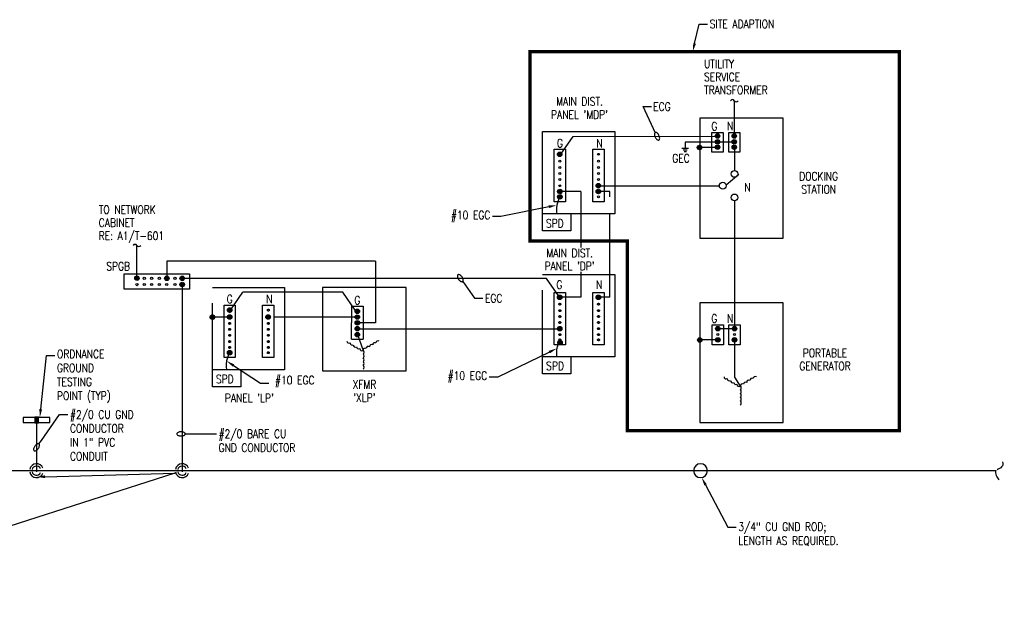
# Model space of a CAD drawing. Header units: inches. Extents: x 144.2 to 169.9, y 25.7 to 44.7.
# Tile 3 of 3: x 155.1 to 169.8, y 35.8 to 44.7. Entities that reach past the tile are written whole.
import ezdxf
from ezdxf import colors
from ezdxf.entities.mleader import LeaderData, LeaderLine
from ezdxf.math import Vec2, Vec3

# ---------------------------------------------------------------- set-up
doc = ezdxf.new("R2010")
doc.units = ezdxf.units.IN
doc.header["$MEASUREMENT"] = 0
doc.linetypes.add('E-DT01$0$CENTER', pattern=[2, 1.25, -0.25, 0.25, -0.25])
for name, color, linetype in [('E-ANNO-TEXT', 2, 'Continuous'), ('E-DETL', 2, 'Continuous'), ('E-DETL-GRPH', 3, 'Continuous'), ('E-DETL-GRPH-CNTR', 3, 'E-DT01$0$CENTER')]:
    doc.layers.add(name, color=color, linetype=linetype)
doc.styles.add('Annotative', font='romans.shx', dxfattribs={"width": 0.8, "height": 0.125})

# ---------------------------------------------------------------- blocks, each defined once
blk = doc.blocks.new('Loop_2')
at = {"color": 1}
blk.add_line((-0.5, 0), (-1, 0), dxfattribs=at)
blk.add_lwpolyline([(0, 0.25, 0.050817), (-0.2, 0.23, 0.064661), (-0.35, 0.18, 0.10407), (-0.47, 0.08, 0.175425), (-0.5, 0, 0.175425), (-0.47, -0.08, 0.10407), (-0.35, -0.18, 0.064661), (-0.2, -0.23, 0.050817), (0, -0.25, 0.050817), (0.2, -0.23, 0.064661), (0.35, -0.18, 0.10407), (0.47, -0.08, 0.175425), (0.5, 0, 0.175425), (0.47, 0.08, 0.10407), (0.35, 0.18, 0.064661), (0.2, 0.23, 0.050817)], format="xyb", close=True, dxfattribs=at)

msp = doc.modelspace()

# ---------------------------------------------------------------- hatches: boundary and pattern name
at = {"layer": 'E-DETL-GRPH', "lineweight": -3}
for points in [[(165.558, 42.953), (165.566, 42.954), (165.575, 42.957), (165.582, 42.963), (165.587, 42.97), (165.59, 42.978), (165.591, 42.987), (165.59, 42.995), (165.587, 43.003), (165.582, 43.01), (165.575, 43.016), (165.566, 43.019), (165.558, 43.02), (165.549, 43.019), (165.541, 43.016), (165.534, 43.01), (165.529, 43.003), (165.525, 42.995), (165.524, 42.987), (165.525, 42.978), (165.529, 42.97), (165.534, 42.963), (165.541, 42.957), (165.549, 42.954)], [(165.558, 42.865), (165.566, 42.866), (165.574, 42.87), (165.581, 42.875), (165.587, 42.882), (165.59, 42.89), (165.591, 42.899), (165.59, 42.907), (165.587, 42.915), (165.581, 42.922), (165.574, 42.928), (165.566, 42.931), (165.558, 42.932), (165.549, 42.931), (165.541, 42.928), (165.534, 42.922), (165.528, 42.915), (165.525, 42.907), (165.524, 42.899), (165.525, 42.89), (165.528, 42.882), (165.534, 42.875), (165.541, 42.87), (165.549, 42.866)], [(165.808, 42.953), (165.817, 42.954), (165.825, 42.957), (165.832, 42.963), (165.838, 42.97), (165.841, 42.978), (165.842, 42.987), (165.841, 42.995), (165.838, 43.003), (165.832, 43.01), (165.825, 43.016), (165.817, 43.019), (165.808, 43.02), (165.8, 43.019), (165.792, 43.016), (165.785, 43.01), (165.779, 43.003), (165.776, 42.995), (165.775, 42.987), (165.776, 42.978), (165.779, 42.97), (165.785, 42.963), (165.792, 42.957), (165.8, 42.954)], [(165.808, 42.865), (165.817, 42.866), (165.825, 42.87), (165.832, 42.875), (165.837, 42.882), (165.841, 42.89), (165.842, 42.899), (165.841, 42.907), (165.837, 42.915), (165.832, 42.922), (165.825, 42.928), (165.817, 42.931), (165.808, 42.932), (165.8, 42.931), (165.791, 42.928), (165.784, 42.922), (165.779, 42.915), (165.776, 42.907), (165.775, 42.899), (165.776, 42.89), (165.779, 42.882), (165.784, 42.875), (165.791, 42.87), (165.8, 42.866)], [(163.196, 42.68), (163.205, 42.681), (163.213, 42.684), (163.22, 42.689), (163.225, 42.696), (163.229, 42.704), (163.23, 42.713), (163.229, 42.722), (163.225, 42.73), (163.22, 42.737), (163.213, 42.742), (163.205, 42.746), (163.196, 42.747), (163.188, 42.746), (163.18, 42.742), (163.173, 42.737), (163.167, 42.73), (163.164, 42.722), (163.163, 42.713), (163.164, 42.704), (163.167, 42.696), (163.173, 42.689), (163.18, 42.684), (163.188, 42.681)], [(165.289, 42.78), (165.298, 42.782), (165.306, 42.785), (165.313, 42.79), (165.318, 42.797), (165.322, 42.805), (165.323, 42.814), (165.322, 42.823), (165.318, 42.831), (165.313, 42.838), (165.306, 42.843), (165.298, 42.847), (165.289, 42.848), (165.28, 42.847), (165.272, 42.843), (165.265, 42.838), (165.26, 42.831), (165.257, 42.823), (165.255, 42.814), (165.257, 42.805), (165.26, 42.797), (165.265, 42.79), (165.272, 42.785), (165.28, 42.782)], [(165.558, 42.786), (165.566, 42.787), (165.574, 42.79), (165.581, 42.796), (165.587, 42.803), (165.59, 42.811), (165.591, 42.819), (165.59, 42.828), (165.587, 42.836), (165.581, 42.843), (165.574, 42.849), (165.566, 42.852), (165.558, 42.853), (165.549, 42.852), (165.541, 42.849), (165.534, 42.843), (165.528, 42.836), (165.525, 42.828), (165.524, 42.819), (165.525, 42.811), (165.528, 42.803), (165.534, 42.796), (165.541, 42.79), (165.549, 42.787)], [(165.808, 42.786), (165.817, 42.787), (165.825, 42.79), (165.832, 42.796), (165.837, 42.803), (165.841, 42.811), (165.842, 42.819), (165.841, 42.828), (165.837, 42.836), (165.832, 42.843), (165.825, 42.849), (165.817, 42.852), (165.808, 42.853), (165.8, 42.852), (165.791, 42.849), (165.784, 42.843), (165.779, 42.836), (165.776, 42.828), (165.775, 42.819), (165.776, 42.811), (165.779, 42.803), (165.784, 42.796), (165.791, 42.79), (165.8, 42.787)], [(163.199, 42.122), (163.208, 42.123), (163.216, 42.126), (163.223, 42.132), (163.228, 42.139), (163.231, 42.147), (163.233, 42.156), (163.231, 42.164), (163.228, 42.172), (163.223, 42.179), (163.216, 42.185), (163.208, 42.188), (163.199, 42.189), (163.19, 42.188), (163.182, 42.185), (163.175, 42.179), (163.17, 42.172), (163.166, 42.164), (163.165, 42.156), (163.166, 42.147), (163.17, 42.139), (163.175, 42.132), (163.182, 42.126), (163.19, 42.123)], [(163.775, 42.21), (163.784, 42.211), (163.792, 42.214), (163.799, 42.22), (163.804, 42.227), (163.807, 42.235), (163.809, 42.244), (163.807, 42.252), (163.804, 42.26), (163.799, 42.267), (163.792, 42.273), (163.784, 42.276), (163.775, 42.277), (163.766, 42.276), (163.758, 42.273), (163.751, 42.267), (163.746, 42.26), (163.742, 42.252), (163.741, 42.244), (163.742, 42.235), (163.746, 42.227), (163.751, 42.22), (163.758, 42.214), (163.766, 42.211)], [(163.775, 42.122), (163.783, 42.123), (163.792, 42.127), (163.798, 42.132), (163.804, 42.139), (163.807, 42.147), (163.808, 42.156), (163.807, 42.164), (163.804, 42.172), (163.798, 42.179), (163.792, 42.185), (163.783, 42.188), (163.775, 42.189), (163.766, 42.188), (163.758, 42.185), (163.751, 42.179), (163.746, 42.172), (163.742, 42.164), (163.741, 42.156), (163.742, 42.147), (163.746, 42.139), (163.751, 42.132), (163.758, 42.127), (163.766, 42.123)], [(163.199, 42.043), (163.208, 42.044), (163.216, 42.047), (163.223, 42.053), (163.228, 42.06), (163.231, 42.068), (163.233, 42.076), (163.231, 42.085), (163.228, 42.093), (163.223, 42.1), (163.216, 42.106), (163.208, 42.109), (163.199, 42.11), (163.19, 42.109), (163.182, 42.106), (163.175, 42.1), (163.17, 42.093), (163.166, 42.085), (163.165, 42.076), (163.166, 42.068), (163.17, 42.06), (163.175, 42.053), (163.182, 42.047), (163.19, 42.044)], [(156.87, 40.825), (156.879, 40.826), (156.887, 40.829), (156.894, 40.835), (156.9, 40.842), (156.903, 40.85), (156.904, 40.859), (156.903, 40.867), (156.9, 40.875), (156.894, 40.882), (156.887, 40.888), (156.879, 40.891), (156.87, 40.892), (156.862, 40.891), (156.854, 40.888), (156.847, 40.882), (156.841, 40.875), (156.838, 40.867), (156.837, 40.859), (156.838, 40.85), (156.841, 40.842), (156.847, 40.835), (156.854, 40.829), (156.862, 40.826)], [(157.317, 40.824), (157.325, 40.826), (157.334, 40.829), (157.34, 40.834), (157.346, 40.841), (157.349, 40.849), (157.35, 40.858), (157.349, 40.867), (157.346, 40.875), (157.34, 40.882), (157.334, 40.887), (157.325, 40.891), (157.317, 40.892), (157.308, 40.891), (157.3, 40.887), (157.293, 40.882), (157.288, 40.875), (157.284, 40.867), (157.283, 40.858), (157.284, 40.849), (157.288, 40.841), (157.293, 40.834), (157.3, 40.829), (157.308, 40.826)], [(157.548, 40.824), (157.556, 40.826), (157.564, 40.829), (157.571, 40.834), (157.577, 40.841), (157.58, 40.849), (157.581, 40.858), (157.58, 40.867), (157.577, 40.875), (157.571, 40.882), (157.564, 40.887), (157.556, 40.891), (157.548, 40.892), (157.539, 40.891), (157.531, 40.887), (157.524, 40.882), (157.518, 40.875), (157.515, 40.867), (157.514, 40.858), (157.515, 40.849), (157.518, 40.841), (157.524, 40.834), (157.531, 40.829), (157.539, 40.826)], [(157.548, 40.731), (157.556, 40.732), (157.564, 40.736), (157.571, 40.741), (157.577, 40.748), (157.58, 40.756), (157.581, 40.765), (157.58, 40.773), (157.577, 40.782), (157.571, 40.789), (157.564, 40.794), (157.556, 40.797), (157.548, 40.798), (157.539, 40.797), (157.531, 40.794), (157.524, 40.789), (157.518, 40.782), (157.515, 40.773), (157.514, 40.765), (157.515, 40.756), (157.518, 40.748), (157.524, 40.741), (157.531, 40.736), (157.539, 40.732)], [(160.167, 40.331), (160.175, 40.332), (160.183, 40.335), (160.19, 40.341), (160.196, 40.347), (160.199, 40.356), (160.2, 40.364), (160.199, 40.373), (160.196, 40.381), (160.19, 40.388), (160.183, 40.393), (160.175, 40.397), (160.167, 40.398), (160.158, 40.397), (160.15, 40.393), (160.143, 40.388), (160.138, 40.381), (160.134, 40.373), (160.133, 40.364), (160.134, 40.356), (160.138, 40.347), (160.143, 40.341), (160.15, 40.335), (160.158, 40.332)], [(160.167, 40.244), (160.176, 40.245), (160.184, 40.248), (160.191, 40.254), (160.196, 40.261), (160.2, 40.269), (160.201, 40.278), (160.2, 40.286), (160.196, 40.294), (160.191, 40.301), (160.184, 40.307), (160.176, 40.31), (160.167, 40.311), (160.158, 40.31), (160.15, 40.307), (160.143, 40.301), (160.138, 40.294), (160.135, 40.286), (160.133, 40.278), (160.135, 40.269), (160.138, 40.261), (160.143, 40.254), (160.15, 40.248), (160.158, 40.245)], [(160.168, 40.157), (160.177, 40.158), (160.185, 40.162), (160.192, 40.167), (160.197, 40.174), (160.2, 40.182), (160.201, 40.191), (160.2, 40.2), (160.197, 40.208), (160.192, 40.215), (160.185, 40.22), (160.177, 40.223), (160.168, 40.225), (160.159, 40.223), (160.151, 40.22), (160.144, 40.215), (160.139, 40.208), (160.135, 40.2), (160.134, 40.191), (160.135, 40.182), (160.139, 40.174), (160.144, 40.167), (160.151, 40.162), (160.159, 40.158)], [(160.169, 40.071), (160.177, 40.072), (160.185, 40.075), (160.192, 40.08), (160.198, 40.087), (160.201, 40.095), (160.202, 40.104), (160.201, 40.113), (160.198, 40.121), (160.192, 40.128), (160.185, 40.133), (160.177, 40.137), (160.169, 40.138), (160.16, 40.137), (160.152, 40.133), (160.145, 40.128), (160.14, 40.121), (160.136, 40.113), (160.135, 40.104), (160.136, 40.095), (160.14, 40.087), (160.145, 40.08), (160.152, 40.075), (160.16, 40.072)], [(165.562, 40.07), (165.57, 40.071), (165.579, 40.075), (165.586, 40.08), (165.591, 40.087), (165.594, 40.095), (165.595, 40.104), (165.594, 40.113), (165.591, 40.121), (165.586, 40.128), (165.579, 40.133), (165.57, 40.136), (165.562, 40.137), (165.553, 40.136), (165.545, 40.133), (165.538, 40.128), (165.533, 40.121), (165.529, 40.113), (165.528, 40.104), (165.529, 40.095), (165.533, 40.087), (165.538, 40.08), (165.545, 40.075), (165.553, 40.071)], [(165.812, 40.07), (165.821, 40.071), (165.829, 40.075), (165.836, 40.08), (165.842, 40.087), (165.845, 40.095), (165.846, 40.104), (165.845, 40.113), (165.842, 40.121), (165.836, 40.128), (165.829, 40.133), (165.821, 40.136), (165.812, 40.137), (165.804, 40.136), (165.796, 40.133), (165.789, 40.128), (165.783, 40.121), (165.78, 40.113), (165.779, 40.104), (165.78, 40.095), (165.783, 40.087), (165.789, 40.08), (165.796, 40.075), (165.804, 40.071)], [(160.167, 39.981), (160.176, 39.983), (160.184, 39.986), (160.191, 39.991), (160.197, 39.998), (160.2, 40.006), (160.201, 40.015), (160.2, 40.024), (160.197, 40.032), (160.191, 40.039), (160.184, 40.044), (160.176, 40.048), (160.167, 40.049), (160.159, 40.048), (160.151, 40.044), (160.144, 40.039), (160.138, 40.032), (160.135, 40.024), (160.134, 40.015), (160.135, 40.006), (160.138, 39.998), (160.144, 39.991), (160.151, 39.986), (160.159, 39.983)], [(165.292, 39.902), (165.301, 39.904), (165.309, 39.907), (165.316, 39.912), (165.321, 39.919), (165.325, 39.927), (165.326, 39.936), (165.325, 39.945), (165.321, 39.953), (165.316, 39.96), (165.309, 39.965), (165.301, 39.968), (165.292, 39.97), (165.283, 39.968), (165.275, 39.965), (165.268, 39.96), (165.263, 39.953), (165.26, 39.945), (165.258, 39.936), (165.26, 39.927), (165.263, 39.919), (165.268, 39.912), (165.275, 39.907), (165.283, 39.904)], [(165.562, 39.903), (165.57, 39.904), (165.578, 39.908), (165.585, 39.913), (165.591, 39.92), (165.594, 39.928), (165.595, 39.937), (165.594, 39.945), (165.591, 39.954), (165.585, 39.961), (165.578, 39.966), (165.57, 39.969), (165.562, 39.97), (165.553, 39.969), (165.545, 39.966), (165.538, 39.961), (165.532, 39.954), (165.529, 39.945), (165.528, 39.937), (165.529, 39.928), (165.532, 39.92), (165.538, 39.913), (165.545, 39.908), (165.553, 39.904)], [(165.812, 39.903), (165.821, 39.904), (165.829, 39.908), (165.836, 39.913), (165.841, 39.92), (165.845, 39.928), (165.846, 39.937), (165.845, 39.945), (165.841, 39.954), (165.836, 39.961), (165.829, 39.966), (165.821, 39.969), (165.812, 39.97), (165.804, 39.969), (165.795, 39.966), (165.788, 39.961), (165.783, 39.954), (165.78, 39.945), (165.779, 39.937), (165.78, 39.928), (165.783, 39.92), (165.788, 39.913), (165.795, 39.908), (165.804, 39.904)], [(155.34, 38.695), (155.395, 38.695), (155.34, 38.781)], [(155.395, 38.695), (155.395, 38.781), (155.34, 38.781)]]:
    msp.add_hatch(color=8, dxfattribs=at).paths.add_polyline_path(points, flags=0)
at = {"layer": 'E-DETL-GRPH-CNTR', "lineweight": -3}
for points in [[(163.196, 40.54), (163.205, 40.541), (163.213, 40.545), (163.22, 40.55), (163.225, 40.557), (163.229, 40.565), (163.23, 40.574), (163.229, 40.582), (163.225, 40.591), (163.22, 40.598), (163.213, 40.603), (163.205, 40.606), (163.196, 40.607), (163.188, 40.606), (163.18, 40.603), (163.173, 40.598), (163.167, 40.591), (163.164, 40.582), (163.163, 40.574), (163.164, 40.565), (163.167, 40.557), (163.173, 40.55), (163.18, 40.545), (163.188, 40.541)], [(163.775, 40.54), (163.783, 40.541), (163.792, 40.545), (163.798, 40.55), (163.804, 40.557), (163.807, 40.565), (163.808, 40.574), (163.807, 40.582), (163.804, 40.591), (163.798, 40.598), (163.792, 40.603), (163.783, 40.606), (163.775, 40.607), (163.766, 40.606), (163.758, 40.603), (163.751, 40.598), (163.746, 40.591), (163.742, 40.582), (163.741, 40.574), (163.742, 40.565), (163.746, 40.557), (163.751, 40.55), (163.758, 40.545), (163.766, 40.541)], [(158.258, 40.348), (158.266, 40.349), (158.274, 40.353), (158.281, 40.358), (158.287, 40.365), (158.29, 40.373), (158.291, 40.382), (158.29, 40.39), (158.287, 40.398), (158.281, 40.405), (158.274, 40.411), (158.266, 40.414), (158.258, 40.415), (158.249, 40.414), (158.241, 40.411), (158.234, 40.405), (158.229, 40.398), (158.225, 40.39), (158.224, 40.382), (158.225, 40.373), (158.229, 40.365), (158.234, 40.358), (158.241, 40.353), (158.249, 40.349)], [(158, 40.243), (158.009, 40.244), (158.017, 40.247), (158.024, 40.253), (158.029, 40.26), (158.032, 40.268), (158.034, 40.277), (158.032, 40.285), (158.029, 40.293), (158.024, 40.3), (158.017, 40.306), (158.009, 40.309), (158, 40.31), (157.991, 40.309), (157.983, 40.306), (157.976, 40.3), (157.971, 40.293), (157.967, 40.285), (157.966, 40.277), (157.967, 40.268), (157.971, 40.26), (157.976, 40.253), (157.983, 40.247), (157.991, 40.244)], [(158.258, 40.245), (158.266, 40.246), (158.274, 40.25), (158.281, 40.255), (158.287, 40.262), (158.29, 40.27), (158.291, 40.279), (158.29, 40.287), (158.287, 40.296), (158.281, 40.303), (158.274, 40.308), (158.266, 40.311), (158.258, 40.312), (158.249, 40.311), (158.241, 40.308), (158.234, 40.303), (158.229, 40.296), (158.225, 40.287), (158.224, 40.279), (158.225, 40.27), (158.229, 40.262), (158.234, 40.255), (158.241, 40.25), (158.249, 40.246)], [(158.833, 40.245), (158.842, 40.246), (158.85, 40.25), (158.857, 40.255), (158.863, 40.262), (158.866, 40.27), (158.867, 40.279), (158.866, 40.288), (158.863, 40.296), (158.857, 40.303), (158.85, 40.308), (158.842, 40.311), (158.833, 40.312), (158.825, 40.311), (158.817, 40.308), (158.81, 40.303), (158.804, 40.296), (158.801, 40.288), (158.8, 40.279), (158.801, 40.27), (158.804, 40.262), (158.81, 40.255), (158.817, 40.25), (158.825, 40.246)], [(163.197, 40.071), (163.205, 40.072), (163.213, 40.075), (163.22, 40.08), (163.226, 40.087), (163.229, 40.095), (163.23, 40.104), (163.229, 40.113), (163.226, 40.121), (163.22, 40.128), (163.213, 40.133), (163.205, 40.137), (163.197, 40.138), (163.188, 40.137), (163.18, 40.133), (163.173, 40.128), (163.167, 40.121), (163.164, 40.113), (163.163, 40.104), (163.164, 40.095), (163.167, 40.087), (163.173, 40.08), (163.18, 40.075), (163.188, 40.072)], [(163.202, 39.862), (163.211, 39.864), (163.219, 39.867), (163.226, 39.872), (163.231, 39.879), (163.235, 39.887), (163.236, 39.896), (163.235, 39.905), (163.231, 39.913), (163.226, 39.92), (163.219, 39.925), (163.211, 39.929), (163.202, 39.93), (163.194, 39.929), (163.185, 39.925), (163.178, 39.92), (163.173, 39.913), (163.17, 39.905), (163.169, 39.896), (163.17, 39.887), (163.173, 39.879), (163.178, 39.872), (163.185, 39.867), (163.194, 39.864)], [(158.257, 39.711), (158.266, 39.713), (158.274, 39.716), (158.281, 39.721), (158.287, 39.728), (158.29, 39.736), (158.291, 39.745), (158.29, 39.754), (158.287, 39.762), (158.281, 39.769), (158.274, 39.774), (158.266, 39.777), (158.257, 39.779), (158.249, 39.777), (158.241, 39.774), (158.234, 39.769), (158.228, 39.762), (158.225, 39.754), (158.224, 39.745), (158.225, 39.736), (158.228, 39.728), (158.234, 39.721), (158.241, 39.716), (158.249, 39.713)]]:
    msp.add_hatch(color=8, dxfattribs=at).paths.add_polyline_path(points, flags=0)

# ---------------------------------------------------------------- linework, layer by layer
at = {"layer": 'E-DETL', "lineweight": -3}
msp.add_circle((156.87, 40.859), 0.0173, dxfattribs=at)
at = {"layer": 'E-DETL-GRPH', "lineweight": -3}
for p, q in [((165.809, 43.515), (165.809, 42.996)), ((165.292, 43.251), (165.292, 41.457)), ((166.542, 43.251), (165.292, 43.251)), ((166.542, 41.457), (166.542, 43.251)), ((162.941, 43.053), (164.019, 43.053)), ((162.941, 41.82), (162.941, 43.053)), ((164.019, 43.053), (164.019, 41.82)), ((165.474, 42.743), (165.474, 43.038)), ((165.474, 43.038), (165.643, 43.038)), ((165.643, 43.038), (165.643, 42.743)), ((165.725, 42.743), (165.725, 43.038)), ((165.725, 43.038), (165.894, 43.038)), ((165.894, 43.038), (165.894, 42.743)), ((163.213, 42.713), (163.398, 42.981)), ((163.398, 42.981), (165.545, 42.982)), ((165.545, 42.892), (165.073, 42.892)), ((165.073, 42.892), (165.073, 42.8)), ((165.795, 42.892), (165.572, 42.892)), ((163.115, 42.004), (163.115, 42.787)), ((163.115, 42.787), (163.284, 42.787)), ((163.284, 42.787), (163.284, 42.004)), ((163.693, 42.004), (163.693, 42.787)), ((163.693, 42.787), (163.862, 42.787)), ((163.862, 42.787), (163.862, 42.004)), ((165.125, 42.8), (165.022, 42.8)), ((165.046, 42.779), (165.102, 42.779)), ((165.057, 42.756), (165.092, 42.756)), ((165.545, 42.814), (165.301, 42.814)), ((165.643, 42.743), (165.474, 42.743)), ((165.894, 42.743), (165.725, 42.743)), ((165.812, 42.801), (165.812, 42.471)), ((165.878, 42.409), (165.686, 42.249)), ((163.513, 42.156), (163.199, 42.156)), ((163.947, 42.156), (163.777, 42.156)), ((163.284, 42.004), (163.115, 42.004)), ((163.862, 42.004), (163.693, 42.004)), ((165.812, 42.016), (165.812, 40.118)), ((165.292, 41.457), (166.542, 41.457)), ((156.87, 40.876), (156.87, 41.349)), ((160.441, 41.114), (157.317, 41.114)), ((157.317, 41.114), (157.317, 40.892)), ((160.441, 41.114), (160.441, 40.191)), ((156.68, 40.924), (157.659, 40.924)), ((156.68, 40.697), (156.68, 40.924)), ((163, 40.857), (157.565, 40.857)), ((157.659, 40.924), (157.659, 40.697)), ((157.659, 40.697), (156.68, 40.697)), ((157.548, 40.765), (157.548, 37.964)), ((158, 40.721), (159.077, 40.721)), ((159.077, 40.721), (159.077, 39.489)), ((159.649, 40.721), (159.649, 39.473)), ((160.899, 40.721), (159.649, 40.721)), ((160.899, 39.473), (160.899, 40.721)), ((159.951, 40.65), (158.456, 40.65)), ((160.136, 40.382), (159.951, 40.65)), ((165.292, 40.493), (165.292, 38.7)), ((166.542, 40.493), (165.292, 40.493)), ((166.542, 38.7), (166.542, 40.493)), ((160.206, 40.104), (163.163, 40.104)), ((165.477, 39.865), (165.477, 40.16)), ((165.477, 40.16), (165.646, 40.16)), ((165.806, 40.104), (165.562, 40.104)), ((165.646, 40.16), (165.646, 39.865)), ((165.728, 39.865), (165.728, 40.16)), ((165.728, 40.16), (165.897, 40.16)), ((165.897, 40.16), (165.897, 39.865)), ((160.168, 40.015), (160.253, 39.78)), ((165.548, 39.936), (165.304, 39.936)), ((165.646, 39.865), (165.477, 39.865)), ((165.897, 39.865), (165.728, 39.865)), ((165.812, 39.923), (165.812, 39.381)), ((159.649, 39.473), (160.899, 39.473)), ((165.812, 39.381), (165.897, 39.245)), ((155.168, 38.776), (155.168, 38.702)), ((155.567, 38.776), (155.168, 38.776)), ((155.395, 38.781), (155.34, 38.781)), ((155.34, 38.781), (155.34, 38.695)), ((155.395, 38.695), (155.395, 38.781)), ((155.567, 38.702), (155.567, 38.776)), ((155.168, 38.702), (155.567, 38.702)), ((155.34, 38.695), (155.395, 38.695)), ((155.368, 38.702), (155.368, 37.964)), ((165.292, 38.7), (166.542, 38.7)), ((145.132, 37.981), (169.723, 37.981))]:
    msp.add_line(p, q, dxfattribs=at)
msp.add_lwpolyline([(163.777, 42.243), (165.585, 42.243)], dxfattribs=at)
for centre, radius in [((165.558, 42.987), 0.0336), ((165.558, 42.899), 0.0336), ((165.559, 42.982), 0.0137), ((165.559, 42.894), 0.0139), ((165.808, 42.987), 0.0336), ((165.808, 42.899), 0.0336), ((165.809, 42.894), 0.0139), ((165.809, 42.982), 0.0137), ((163.196, 42.713), 0.0336), ((163.199, 42.713), 0.0139), ((163.777, 42.713), 0.0139), ((165.289, 42.814), 0.0336), ((165.558, 42.819), 0.0336), ((165.559, 42.815), 0.0139), ((165.808, 42.819), 0.0336), ((165.809, 42.815), 0.0139), ((163.199, 42.61), 0.0137), ((163.777, 42.61), 0.0137), ((163.199, 42.514), 0.0137), ((163.199, 42.426), 0.0139), ((163.777, 42.426), 0.0139), ((163.777, 42.514), 0.0137), ((165.812, 42.42), 0.051), ((163.199, 42.336), 0.0137), ((163.777, 42.336), 0.0137), ((165.636, 42.243), 0.051), ((163.199, 42.156), 0.0336), ((163.199, 42.243), 0.0137), ((163.199, 42.156), 0.0139), ((163.775, 42.244), 0.0336), ((163.775, 42.156), 0.0336), ((163.777, 42.156), 0.0139), ((163.777, 42.243), 0.0137), ((163.199, 42.076), 0.0336), ((163.199, 42.076), 0.0139), ((163.777, 42.076), 0.0139), ((165.812, 42.067), 0.051), ((156.87, 40.859), 0.0336), ((156.98, 40.858), 0.0171), ((157.089, 40.858), 0.0171), ((157.207, 40.858), 0.0171), ((157.317, 40.858), 0.0336), ((157.317, 40.858), 0.0171), ((157.438, 40.858), 0.0171), ((157.548, 40.858), 0.0336), ((157.548, 40.858), 0.0171), ((156.87, 40.765), 0.0173), ((156.98, 40.765), 0.0171), ((157.089, 40.765), 0.0171), ((157.207, 40.765), 0.0171), ((157.317, 40.765), 0.0171), ((157.438, 40.765), 0.0171), ((157.548, 40.765), 0.0336), ((157.548, 40.765), 0.0171), ((160.167, 40.364), 0.0336), ((160.168, 40.366), 0.0137), ((160.167, 40.278), 0.0336), ((160.168, 40.191), 0.0336), ((160.168, 40.278), 0.0139), ((160.169, 40.104), 0.0336), ((160.169, 40.191), 0.0139), ((160.17, 40.104), 0.0139), ((165.562, 40.104), 0.0336), ((165.562, 40.104), 0.0137), ((165.812, 40.104), 0.0336), ((165.812, 40.104), 0.0137), ((160.167, 40.015), 0.0336), ((160.168, 40.015), 0.0139), ((165.292, 39.936), 0.0336), ((165.562, 39.937), 0.0336), ((165.562, 40.016), 0.0139), ((165.562, 39.937), 0.0139), ((165.812, 39.937), 0.0336), ((165.812, 40.016), 0.0139), ((165.812, 39.937), 0.0139)]:
    msp.add_circle(centre, radius, dxfattribs=at)
for centre, radius, start, end in [((165.781, 43.497), 0.0332, 31.9234, 148.0766), ((165.838, 43.532), 0.0332, 211.9234, 328.0766), ((163.53, 41.885), 0.382, 149.9803, 189.8157), ((156.842, 41.332), 0.0332, 31.9234, 148.0766), ((156.899, 41.367), 0.0332, 211.9234, 328.0766), ((160.043, 39.918), 0.0318, 178.6418, 301.3582), ((160.091, 39.89), 0.0318, 178.6418, 301.3582), ((160.139, 39.862), 0.0318, 178.6418, 301.3582), ((160.188, 39.834), 0.0318, 178.6418, 301.3582), ((160.236, 39.806), 0.0318, 178.6418, 301.3582), ((160.285, 39.78), 0.0318, 58.6418, 181.3582), ((160.333, 39.808), 0.0318, 58.6418, 181.3582), ((160.381, 39.836), 0.0318, 58.6418, 181.3582), ((160.43, 39.863), 0.0318, 58.6418, 181.3582), ((160.478, 39.891), 0.0318, 58.6418, 181.3582), ((160.238, 39.751), 0.0318, 298.6418, 61.3582), ((160.238, 39.695), 0.0318, 298.6418, 61.3582), ((160.238, 39.639), 0.0318, 298.6418, 61.3582), ((160.238, 39.583), 0.0318, 298.6418, 61.3582), ((160.238, 39.527), 0.0318, 298.6418, 61.3582), ((165.687, 39.384), 0.0318, 178.6418, 301.3582), ((165.735, 39.356), 0.0318, 178.6418, 301.3582), ((166.074, 39.33), 0.0318, 58.6418, 181.3582), ((166.122, 39.358), 0.0318, 58.6418, 181.3582), ((165.784, 39.328), 0.0318, 178.6418, 301.3582), ((165.832, 39.3), 0.0318, 178.6418, 301.3582), ((165.88, 39.272), 0.0318, 178.6418, 301.3582), ((165.929, 39.246), 0.0318, 58.6418, 181.3582), ((165.882, 39.217), 0.0318, 298.6418, 61.3582), ((165.977, 39.274), 0.0318, 58.6418, 181.3582), ((166.026, 39.302), 0.0318, 58.6418, 181.3582), ((165.882, 39.161), 0.0318, 298.6418, 61.3582), ((165.882, 39.106), 0.0318, 298.6418, 61.3582), ((165.882, 39.05), 0.0318, 298.6418, 61.3582), ((165.882, 38.994), 0.0318, 298.6418, 61.3582), ((165.304, 37.98), 0.104, 0.3832, 179.6168), ((165.304, 37.981), 0.104, 180.1307, 359.8693)]:
    msp.add_arc(centre, radius, start, end, dxfattribs=at)
for points in [[(155.464, 38.016), (155.426, 38.115), (155.286, 38.102), (155.266, 37.998)], [(155.429, 38.01), (155.4, 38.069), (155.316, 38.059), (155.3, 37.996)], [(157.644, 38.016), (157.606, 38.115), (157.466, 38.102), (157.446, 37.998)], [(157.609, 38.01), (157.58, 38.069), (157.496, 38.059), (157.48, 37.996)], [(169.821, 38.111), (169.849, 38.041), (169.789, 38.024), (169.74, 37.993)], [(155.266, 37.962), (155.285, 37.859), (155.426, 37.846), (155.464, 37.945)], [(155.3, 37.965), (155.316, 37.902), (155.4, 37.892), (155.429, 37.951)], [(157.446, 37.962), (157.465, 37.859), (157.606, 37.846), (157.644, 37.945)], [(157.48, 37.965), (157.496, 37.902), (157.58, 37.892), (157.609, 37.951)], [(169.723, 37.981), (169.696, 37.942), (169.748, 37.876), (169.766, 37.842)]]:
    msp.add_open_spline(points, degree=3, dxfattribs=at)
at = {"layer": 'E-DETL-GRPH-CNTR', "lineweight": -3}
for p, q in [((163.513, 42.156), (163.513, 41.32)), ((163.947, 40.574), (163.947, 42.156)), ((164.019, 41.82), (162.941, 41.82)), ((162.941, 41.567), (162.941, 41.82)), ((163.365, 41.82), (163.365, 41.567)), ((163.365, 41.567), (162.941, 41.567)), ((162.941, 40.913), (164.019, 40.913)), ((162.941, 39.428), (162.941, 40.913)), ((163.185, 40.589), (163, 40.857)), ((163.513, 40.953), (163.513, 40.574)), ((164.019, 40.913), (164.019, 39.681)), ((158, 39.235), (158, 40.721)), ((158.271, 40.382), (158.456, 40.65)), ((163.115, 39.865), (163.115, 40.647)), ((163.115, 40.647), (163.284, 40.647)), ((163.513, 40.574), (163.199, 40.574)), ((163.284, 40.647), (163.284, 39.865)), ((163.693, 39.865), (163.693, 40.647)), ((163.693, 40.647), (163.862, 40.647)), ((163.947, 40.574), (163.777, 40.574)), ((163.862, 40.647), (163.862, 39.865)), ((158.173, 39.673), (158.173, 40.455)), ((158.173, 40.455), (158.342, 40.455)), ((158.342, 40.455), (158.342, 39.673)), ((158.751, 39.673), (158.751, 40.455)), ((158.751, 40.455), (158.92, 40.455)), ((158.92, 40.455), (158.92, 39.673)), ((160.083, 39.947), (160.084, 40.439)), ((160.084, 40.439), (160.253, 40.439)), ((160.253, 40.439), (160.253, 39.947)), ((158.244, 40.277), (158, 40.277)), ((160.169, 40.279), (158.833, 40.279)), ((160.441, 40.191), (160.2, 40.191)), ((160.083, 39.947), (160.253, 39.947)), ((163.284, 39.865), (163.115, 39.865)), ((163.862, 39.865), (163.693, 39.865)), ((158.342, 39.673), (158.173, 39.673)), ((158.92, 39.673), (158.751, 39.673)), ((164.019, 39.681), (162.941, 39.681)), ((163.365, 39.681), (163.365, 39.428)), ((159.077, 39.489), (158, 39.489)), ((158.424, 39.489), (158.424, 39.235)), ((163.365, 39.428), (162.941, 39.428)), ((158.424, 39.235), (158, 39.235))]:
    msp.add_line(p, q, dxfattribs=at)
at = {"layer": 'E-DETL-GRPH-CNTR', "lineweight": -3, "ltscale": 0.5, "const_width": 0.05}
msp.add_lwpolyline([(162.752, 41.415), (162.752, 44.249), (168.279, 44.249), (168.279, 38.581), (164.209, 38.581), (164.209, 41.415)], close=True, dxfattribs=at)
at = {"layer": 'E-DETL-GRPH-CNTR', "lineweight": -3}
for centre, radius in [((163.196, 40.574), 0.0336), ((163.199, 40.574), 0.0139), ((163.775, 40.574), 0.0336), ((163.777, 40.574), 0.0139), ((158.258, 40.382), 0.0336), ((158.257, 40.382), 0.0139), ((158.836, 40.382), 0.0139), ((163.199, 40.471), 0.0137), ((163.199, 40.375), 0.0137), ((163.777, 40.471), 0.0137), ((163.777, 40.375), 0.0137), ((158, 40.277), 0.0336), ((158.258, 40.279), 0.0336), ((158.258, 40.279), 0.0137), ((158.833, 40.279), 0.0336), ((158.836, 40.279), 0.0137), ((163.199, 40.286), 0.0139), ((163.777, 40.286), 0.0139), ((158.257, 40.094), 0.0139), ((158.258, 40.183), 0.0137), ((158.836, 40.183), 0.0137), ((158.836, 40.094), 0.0139), ((163.197, 40.104), 0.0336), ((163.199, 40.197), 0.0137), ((163.199, 40.104), 0.0137), ((163.777, 40.197), 0.0137), ((163.777, 40.104), 0.0137), ((158.258, 40.005), 0.0137), ((158.836, 40.005), 0.0137), ((163.202, 39.896), 0.0336), ((163.199, 40.016), 0.0139), ((163.199, 39.937), 0.0139), ((163.777, 40.016), 0.0139), ((163.777, 39.937), 0.0139), ((158.257, 39.824), 0.0139), ((158.258, 39.912), 0.0137), ((158.836, 39.912), 0.0137), ((158.836, 39.824), 0.0139), ((158.257, 39.745), 0.0336), ((158.257, 39.745), 0.0139), ((158.836, 39.745), 0.0139)]:
    msp.add_circle(centre, radius, dxfattribs=at)
for centre, radius, start, end in [((163.485, 39.744), 0.338, 156.8421, 190.7982), ((158.588, 39.554), 0.382, 149.9803, 189.8157)]:
    msp.add_arc(centre, radius, start, end, dxfattribs=at)

# ---------------------------------------------------------------- texts
at = {"layer": 'E-ANNO-TEXT', "lineweight": -3, "char_height": 0.125, "line_spacing_factor": 0.938532, "style": 'Annotative'}
for s, insert, width, attachment_point in [('UTILITY \\PSERVICE TRANSFORMER', (165.356, 44.128), 1.18125, 1), ("MAIN DIST.\\PPANEL 'MDP'", (163.493, 43.565), 1.04625, 2), ('G', (165.466, 43.195), 0.11925, 1), ('N', (165.701, 43.197), 0.11925, 1), ('G', (163.154, 42.941), 0.11925, 1), ('N', (163.746, 42.941), 0.11025, 1), ('GEC', (164.88, 42.715), 0.33187, 1), ('DOCKING\\PSTATION', (167.071, 42.446), 0.71437, 2), ('N', (165.96, 42.282), 0.11025, 1), ('TO NETWORK \\PCABINET \\PRE: A1/T-601', (156.299, 41.947), 1.46278, 1), ('SPD', (162.989, 41.742), 0.2385, 1), ("MAIN DIST.\\PPANEL 'DP'", (163.345, 41.299), 1.37124, 2), ('SPGB', (156.411, 41.101), 0.42637, 1), ('G', (163.147, 40.824), 0.11925, 1), ('N', (163.739, 40.824), 0.11025, 1), ('G', (158.212, 40.61), 0.11925, 1), ('N', (158.804, 40.61), 0.11025, 1), ('G', (160.123, 40.593), 0.11925, 1), ('G', (165.464, 40.319), 0.11925, 1), ('N', (165.698, 40.319), 0.11925, 1), ('PORTABLE\\PGENERATOR', (167.166, 39.804), 0.96975, 2), ('SPD', (162.993, 39.61), 0.2385, 1), ('SPD', (158.051, 39.414), 0.2385, 1), ("XFMR\\P'XLP'", (160.274, 39.332), 0.96975, 2), ("PANEL 'LP'", (158.552, 39.129), 1.04625, 2)]:
    msp.add_mtext(s, dxfattribs=dict(at, insert=insert, width=width, attachment_point=attachment_point))

# ---------------------------------------------------------------- leaders
at = {"layer": 'E-ANNO-TEXT', "lineweight": -3}
ml = msp.add_multileader_mtext('Standard', dxfattribs=at)
ml.set_content('SITE ADAPTION', color=256, style='Annotative')
ml.set_leader_properties(color=1, lineweight=-1)
ml.build(insert=Vec2(0, 0))
ml.multileader.update_dxf_attribs({"dogleg_length": 0.125, "arrow_head_size": 0.125})
ctx = ml.context
ctx.base_point, ctx.char_height, ctx.arrow_head_size, ctx.landing_gap_size, ctx.plane_origin = Vec3(165.41, 44.661), 0.125, 0.125, 0.0312, Vec3(165.793, 44.4)
notes = []
notes.append((ctx, [(0, (1, 1, 0), (165.285, 44.661), (1, 0), 0.125, [(0, [(165.186, 44.249)], 0, [])])]))
ctx.mtext.insert, ctx.mtext.width, ctx.mtext.flow_direction = Vec3(165.442, 44.724), 1.74908, 5
ml = msp.add_multileader_mtext('Standard', dxfattribs=at)
ml.set_content('ECG', color=256, style='Annotative')
ml.set_leader_properties(color=1, linetype='ByLayer', lineweight=-1)
ml.set_arrow_properties(name='Loop_2')
ml.build(insert=Vec2(0, 0))
ml.multileader.update_dxf_attribs({"text_left_attachment_type": 3, "dogleg_length": 0.125, "arrow_head_size": 0.125})
ctx = ml.context
ctx.base_point, ctx.char_height, ctx.arrow_head_size, ctx.landing_gap_size, ctx.plane_origin = Vec3(164.568, 43.427), 0.125, 0.125, 0.0312, Vec3(164.746, 43.369)
ctx.left_attachment, ctx.text_align_type = 3, 2
notes.append((ctx, [(0, (1, 1, 0), (164.443, 43.427), (1, 0), 0.125, [(0, [(164.653, 42.982)], 0, [])])]))
ctx.mtext.insert, ctx.mtext.alignment, ctx.mtext.flow_direction = Vec3(164.856, 43.489), 3, 5
ml = msp.add_multileader_mtext('Standard', dxfattribs=at)
ml.set_content('#10 EGC', color=256, style='Annotative')
ml.set_leader_properties(color=1, linetype='ByLayer', lineweight=-1)
ml.build(insert=Vec2(0, 0))
ml.multileader.update_dxf_attribs({"text_left_attachment_type": 3, "dogleg_length": 0.125, "arrow_head_size": 0.125})
ctx = ml.context
ctx.base_point, ctx.char_height, ctx.arrow_head_size, ctx.landing_gap_size, ctx.plane_origin = Vec3(161.475, 41.759), 0.125, 0.125, 0.0312, Vec3(160.911, 41.33)
ctx.left_attachment, ctx.text_align_type = 3, 2
notes.append((ctx, [(0, (1, 1, 0), (162.315, 41.783), (-1, 0), 0.125, [(0, [(163.154, 41.952)], 0, [])])]))
ctx.mtext.insert, ctx.mtext.alignment, ctx.mtext.flow_direction = Vec3(162.159, 41.866), 3, 5
ml = msp.add_multileader_mtext('Standard', dxfattribs=at)
ml.set_content('EGC', color=256, style='Annotative')
ml.set_leader_properties(color=1, linetype='ByLayer', lineweight=-1)
ml.set_arrow_properties(name='Loop_2')
ml.build(insert=Vec2(0, 0))
ml.multileader.update_dxf_attribs({"dogleg_length": 0.125, "arrow_head_size": 0.125})
ctx = ml.context
ctx.base_point, ctx.char_height, ctx.arrow_head_size, ctx.landing_gap_size, ctx.plane_origin = Vec3(162.047, 40.559), 0.125, 0.125, 0.0312, Vec3(161.831, 40.443)
notes.append((ctx, [(0, (1, 1, 0), (161.922, 40.559), (1, 0), 0.125, [(0, [(161.709, 40.86)], 0, [])])]))
ctx.mtext.insert, ctx.mtext.flow_direction = Vec3(162.078, 40.622), 5
ml = msp.add_multileader_mtext('Standard', dxfattribs=at)
ml.set_content('ORDNANCE\\PGROUND\\PTESTING\\PPOINT (TYP)', color=256, style='Annotative')
ml.set_leader_properties(color=1, lineweight=-1)
ml.build(insert=Vec2(0, 0))
ml.multileader.update_dxf_attribs({"dogleg_length": 0.125, "arrow_head_size": 0.125})
ctx = ml.context
ctx.base_point, ctx.char_height, ctx.arrow_head_size, ctx.landing_gap_size, ctx.plane_origin = Vec3(155.641, 39.705), 0.125, 0.125, 0.0312, Vec3(156.025, 39.444)
notes.append((ctx, [(0, (1, 1, 0), (155.516, 39.705), (1, 0), 0.125, [(0, [(155.417, 38.776)], 0, [])])]))
ctx.mtext.insert, ctx.mtext.width, ctx.mtext.flow_direction = Vec3(155.673, 39.788), 0.90125, 5
ml = msp.add_multileader_mtext('Standard', dxfattribs=at)
ml.set_content('#10 EGC', color=256, style='Annotative')
ml.set_leader_properties(color=1, linetype='ByLayer', lineweight=-1)
ml.build(insert=Vec2(0, 0))
ml.multileader.update_dxf_attribs({"text_left_attachment_type": 3, "dogleg_length": 0.125, "arrow_head_size": 0.125})
ctx = ml.context
ctx.base_point, ctx.char_height, ctx.arrow_head_size, ctx.landing_gap_size, ctx.plane_origin = Vec3(161.428, 39.357), 0.125, 0.125, 0.0312, Vec3(162.608, 39.357)
ctx.left_attachment, ctx.text_align_type = 3, 2
notes.append((ctx, [(0, (1, 1, 0), (162.268, 39.381), (-1, 0), 0.125, [(0, [(163.154, 39.809)], 0, [])])]))
ctx.mtext.insert, ctx.mtext.alignment, ctx.mtext.flow_direction = Vec3(162.111, 39.464), 3, 5
ml = msp.add_multileader_mtext('Standard', dxfattribs=at)
ml.set_content('#10 EGC', color=256, style='Annotative')
ml.set_leader_properties(color=1, linetype='ByLayer', lineweight=-1)
ml.build(insert=Vec2(0, 0))
ml.multileader.update_dxf_attribs({"text_left_attachment_type": 3, "dogleg_length": 0.125, "arrow_head_size": 0.125})
ctx = ml.context
ctx.base_point, ctx.char_height, ctx.arrow_head_size, ctx.landing_gap_size, ctx.plane_origin = Vec3(158.844, 39.29), 0.125, 0.125, 0.0312, Vec3(157.467, 39.278)
ctx.left_attachment, ctx.text_align_type = 3, 2
notes.append((ctx, [(1, (1, 1, 0), (158.719, 39.29), (1, 0), 0.125, [(0, [(158.212, 39.621)], 0, [])])]))
ctx.mtext.insert, ctx.mtext.alignment, ctx.mtext.flow_direction = Vec3(159.528, 39.397), 3, 5
ml = msp.add_multileader_mtext('Standard', dxfattribs=at)
ml.set_content('#2/0 CU GND\\PCONDUCTOR\\PIN 1" PVC\\PCONDUIT', color=256, style='Annotative')
ml.set_leader_properties(color=1, lineweight=-1)
ml.set_arrow_properties(name='Loop_2')
ml.build(insert=Vec2(0, 0))
ml.multileader.update_dxf_attribs({"dogleg_length": 0.125, "arrow_head_size": 0.125})
ctx = ml.context
ctx.base_point, ctx.char_height, ctx.arrow_head_size, ctx.landing_gap_size, ctx.plane_origin = Vec3(155.837, 38.82), 0.125, 0.125, 0.0312, Vec3(156.025, 38.559)
notes.append((ctx, [(0, (1, 1, 0), (155.712, 38.82), (1, 0), 0.125, [(0, [(155.368, 38.33)], 0, [])])]))
ctx.mtext.insert, ctx.mtext.flow_direction = Vec3(155.868, 38.883), 5
ml = msp.add_multileader_mtext('Standard', dxfattribs=at)
ml.set_content('#2/0 BARE CU\\PGND CONDUCTOR', color=256, style='Annotative')
ml.set_leader_properties(color=1, linetype='ByLayer', lineweight=-1)
ml.set_arrow_properties(name='Loop_2')
ml.build(insert=Vec2(0, 0))
ml.multileader.update_dxf_attribs({"dogleg_length": 0.125, "arrow_head_size": 0.125})
ctx = ml.context
ctx.base_point, ctx.char_height, ctx.arrow_head_size, ctx.landing_gap_size, ctx.plane_origin = Vec3(158.06, 38.531), 0.125, 0.125, 0.0312, Vec3(157.935, 38.531)
notes.append((ctx, [(0, (1, 1, 0), (157.935, 38.531), (1, 0), 0.125, [(0, [(157.531, 38.531)], 0, [])])]))
ctx.mtext.insert, ctx.mtext.flow_direction = Vec3(158.091, 38.594), 5
ml = msp.add_multileader_mtext('Standard', dxfattribs=at)
ml.set_content('GROUND TEST WELL\\P WITH 3/4" CU GND ROD; \\PLENGTH AS REQUIRED.', color=256, style='Annotative')
ml.set_leader_properties(color=1, lineweight=-1)
ml.build(insert=Vec2(0, 0))
ml.multileader.update_dxf_attribs({"dogleg_length": 0.125, "arrow_head_size": 0.125})
ctx = ml.context
ctx.base_point, ctx.char_height, ctx.arrow_head_size, ctx.landing_gap_size, ctx.plane_origin = Vec3(152.729, 37.147), 0.125, 0.125, 0.0312, Vec3(154.712, 37.46)
ctx.text_align_type = 2
notes.append((ctx, [(0, (1, 1, 0), (154.955, 37.147), (-1, 0), 0.125, [(2, [(155.371, 37.887), (157.437, 37.945)], 0, [])])]))
ctx.mtext.insert, ctx.mtext.width, ctx.mtext.alignment, ctx.mtext.flow_direction = Vec3(154.798, 37.215), 2.37837, 3, 5
ml = msp.add_multileader_mtext('Standard', dxfattribs=at)
ml.set_content('3/4" CU GND ROD;\\PLENGTH AS REQUIRED.', color=256, style='Annotative')
ml.set_leader_properties(color=1, linetype='ByLayer', lineweight=-1)
ml.build(insert=Vec2(0, 0))
ml.multileader.update_dxf_attribs({"dogleg_length": 0.125, "arrow_head_size": 0.125})
ctx = ml.context
ctx.base_point, ctx.char_height, ctx.arrow_head_size, ctx.landing_gap_size, ctx.plane_origin = Vec3(165.838, 37.136), 0.125, 0.125, 0.0312, Vec3(156.227, 37.136)
notes.append((ctx, [(0, (1, 1, 0), (165.713, 37.136), (1, 0), 0.125, [(0, [(165.32, 37.879)], 0, [])])]))
ctx.mtext.insert, ctx.mtext.flow_direction = Vec3(165.869, 37.204), 5
for ctx, leaders in notes:
    for number, flags, end, landing, length, lines in leaders:
        leader = LeaderData()
        leader.index, (leader.has_last_leader_line, leader.has_dogleg_vector, leader.attachment_direction) = number, flags
        leader.last_leader_point, leader.dogleg_vector, leader.dogleg_length = Vec3(end), Vec3(landing), length
        for number, points, colour, breaks in lines:
            line = LeaderLine()
            line.index, line.vertices, line.color, line.breaks = number, Vec3.list(points), colors.encode_raw_color(colour), breaks
            leader.lines.append(line)
        ctx.leaders.append(leader)

doc.saveas('drawing.dxf')
